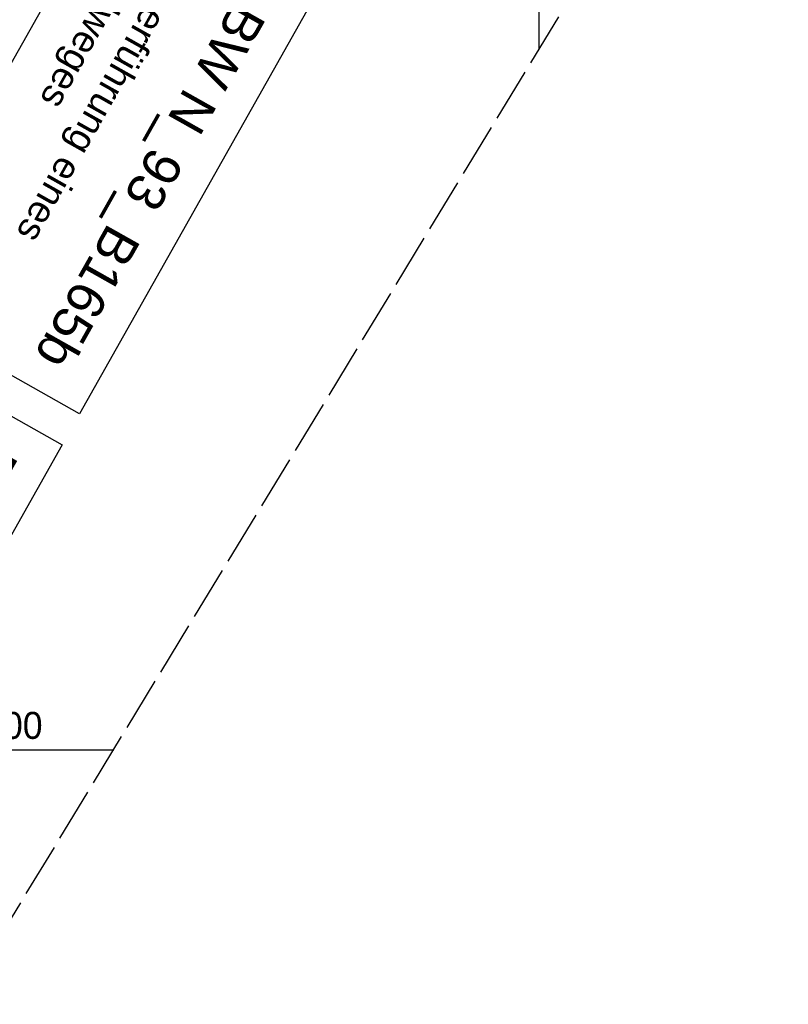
# Model space of a CAD drawing. Extents: x 509601 to 510326, y 459976 to 460916.
# Tile 8 of 39: x 509852 to 509923, y 459976 to 460068. Entities that reach past the tile are written whole.
import ezdxf

# ---------------------------------------------------------------- set-up
doc = ezdxf.new("R2010")
doc.units = 0
doc.header["$LTSCALE"] = 10
doc.header["$MEASUREMENT"] = 0
doc.linetypes.add('LT00', pattern=[0])
doc.linetypes.add('LT14', pattern=[0.6, 0.5, -0.1])
doc.layers.add('--EK_BW_TEXT_A', color=20, linetype='LT00')
doc.layers.add('V109_RASTER', color=250, linetype='LT00')
doc.layers.add('-BLATT_109-RAND', color=7, linetype='LT14', plot=False)
doc.styles.add('Beschrift', font='ARIAL.TTF')
doc.styles.get("Standard").update_dxf_attribs({"font": 'ARIAL.TTF'})

msp = doc.modelspace()

# ---------------------------------------------------------------- linework, layer by layer
at = {"layer": '--EK_BW_TEXT_A'}
msp.add_lwpolyline([(509855.847, 460028.243), (509834.701, 459990.726), (509820.623, 459998.661), (509841.769, 460036.178)], close=True, dxfattribs=at)
at = {"layer": '-BLATT_109-RAND'}
msp.add_lwpolyline([(510081.128, 460916.023), (509600.992, 460125.394), (509846.301, 459976.422), (510326.437, 460767.051), (510081.128, 460916.023)], dxfattribs=at)
at = {"layer": 'V109_RASTER'}
for p, q in [((509900, 460089.111), (509900, 460064.847)), ((509842.12, 460000), (509860.62, 460000))]:
    msp.add_line(p, q, dxfattribs=at)

# ---------------------------------------------------------------- texts
at = {"layer": 'V109_RASTER', "width": 0.944}
msp.add_text(' 460000', height=2.5, rotation=-0.00117, dxfattribs=at).set_placement((509842.12, 460001))

# ---------------------------------------------------------------- next in the draw order: texts
at = {"layer": '--EK_BW_TEXT_A', "insert": (509874.81, 460067.767), "char_height": 2, "attachment_point": 1, "rotation": 240.5925, "style": 'Beschrift', "bg_fill": 3, "box_fill_scale": 1.5, "bg_fill_color": 256, "bg_fill_transparency": 0}
msp.add_mtext('{\\fArial|b0|i0|c238|p34;\\H1.7499x;BW N_93_B1\\fArial|b0|i0|c0|p34;65b\\fArial|b0|i0|c238|p34;\\W0.8;\\P\\H0.3714x;\\W1;\\P\\H1.924x;Überführung \\fArial|b0|i0|c0|p34;eines\\PFeldweges}', dxfattribs=at)

# ---------------------------------------------------------------- next in the draw order: linework, layer by layer
at = {"layer": '--EK_BW_TEXT_A'}
msp.add_lwpolyline([(509878.774, 460068.919), (509857.462, 460031.108), (509838.765, 460041.647), (509860.077, 460079.458)], close=True, dxfattribs=at)

# ---------------------------------------------------------------- next in the draw order: texts
at = {"layer": '--EK_BW_TEXT_A', "insert": (509851.882, 460027.09), "char_height": 2, "width": 37.55462, "attachment_point": 1, "rotation": 240.5925, "style": 'Beschrift', "bg_fill": 3, "box_fill_scale": 1.5, "bg_fill_color": 256, "bg_fill_transparency": 0}
msp.add_mtext('\\pt20;{\\fArial|b0|i0|c238|p34;\\H1.7499x;BW N_93_B1\\fArial|b0|i0|c0|p34;65c\\fArial|b0|i0|c238|p34;\\W0.8;\\P\\ptz;\\H0.3714x;\\W1;\\P\\fArial|b0|i0|c0|p34;\\H1.924x;Plattendurchlaß}', dxfattribs=at)

doc.saveas('drawing.dxf')
